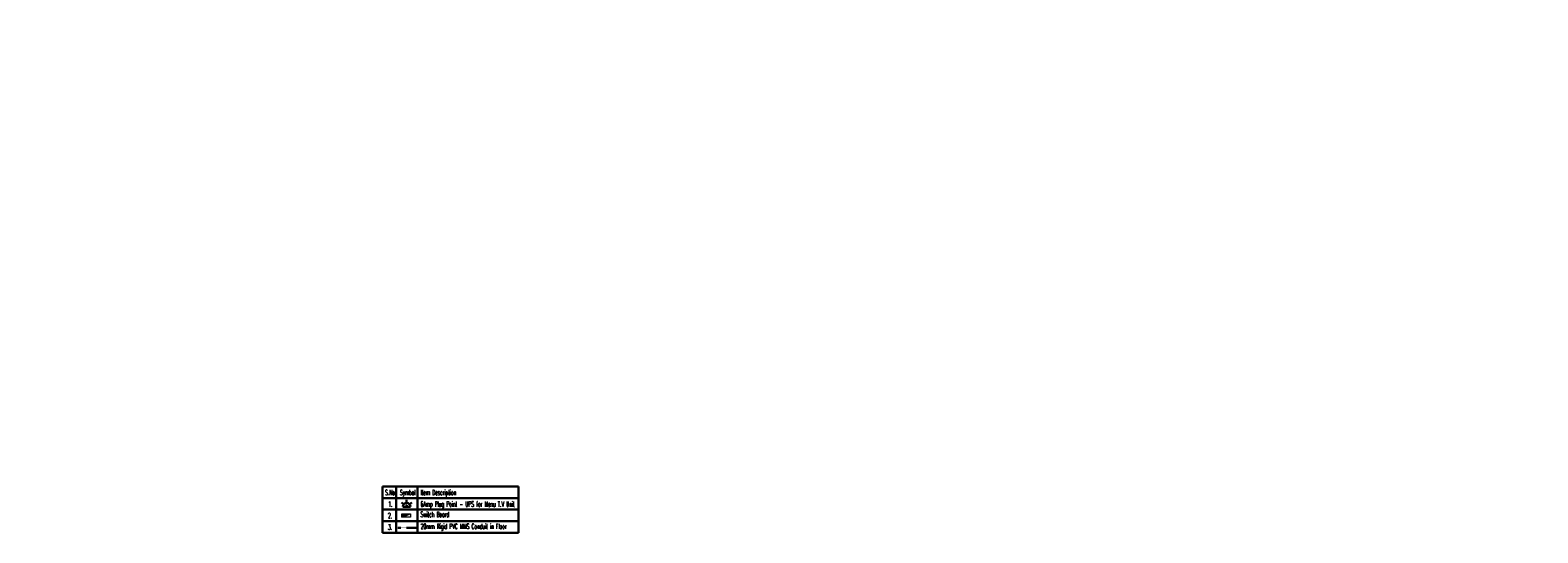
# Model space of a CAD drawing. Header units: millimetres. Extents: x 0 to 2243864, y 0 to 1237228.
# Tile 29 of 30: x 1063385 to 1082758, y 1196773 to 1203233. Entities that reach past the tile are written whole.
import ezdxf

# ---------------------------------------------------------------- set-up
doc = ezdxf.new("R2010")
doc.units = ezdxf.units.MM
doc.header["$LTSCALE"] = 7
doc.linetypes.add('DASHED', pattern=[0.75, 0.5, -0.25])
for name, color, linetype, lineweight in [('6A UPS SOCKET', 5, 'Continuous', 30), ('FLOOR CONDUIT', 1, 'DASHED', 30), ('Format', 7, 'Continuous', 30), ('PP-Electrical_Switchboard', 255, 'Continuous', 0), ('S.B Text', 7, 'Continuous', 13)]:
    doc.layers.add(name, color=color, linetype=linetype, lineweight=lineweight)
doc.layers.add('PD_BASE', color=8, linetype='Continuous')
doc.styles.add('PL-TEXT', font='romans.shx', dxfattribs={"width": 0.5, "height": 10})
doc.styles.get("Standard").update_dxf_attribs({"font": 'arial.ttf'})

# ---------------------------------------------------------------- blocks, each defined once
blk = doc.blocks.new('KJSDU')
at = {"layer": 'PD_BASE', "color": 251, "insert": (1023012, 1203216.2), "char_height": 200, "width": 12375.775, "attachment_point": 1}
blk.add_mtext('\\pi5750.23413;{\\fMicrosoft YaHei UI|b0|i0|c0|p34;\\W0.75;Food Hall\\P\\pi5983.99784;D-21\\P\\pi5779.72089;72.22 m²}', dxfattribs=at)
blk = doc.blocks.new("KJSDVYUU'")
at = {"layer": 'PD_BASE', "color": 251}
blk.add_blockref('KJSDU', (-34942.2, -62972.8), dxfattribs=at)
blk = doc.blocks.new('6A UPS SOCKET')
at = {"layer": '6A UPS SOCKET'}
for p, q in [((-37, 32), (-67, 57)), ((-49, 0), (49, 0)), ((0, 49), (0, 88)), ((37, 32), (67, 57))]:
    blk.add_line(p, q, dxfattribs=at)
blk.add_circle((0, 16), 3.91, dxfattribs=at)
blk.add_arc((0, 0), 48.9, 0, 180, dxfattribs=at)
blk = doc.blocks.new('PP-SWITCH BOARD P')
at = {"layer": 'PP-Electrical_Switchboard', "color": 6}
for p, q in [((0, -114), (83, 114)), ((83, 114), (0, 114)), ((0, 114), (0, -114)), ((83, -114), (83, 114)), ((0, -114), (83, -114))]:
    blk.add_line(p, q, dxfattribs=at)
at = {"layer": 'PP-Electrical_Switchboard', "color": 1, "lineweight": 25, "ltscale": 30}
for p, q in [((83, -40), (42, 1)), ((83, -24), (46, 13)), ((83, -9), (50, 24)), ((83, 7), (54, 35)), ((83, 22), (58, 47)), ((83, 38), (62, 58)), ((83, 53), (66, 70)), ((83, 69), (70, 81)), ((83, 84), (75, 92)), ((83, 100), (79, 104)), ((2, -114), (0, -113)), ((17, -114), (5, -102)), ((33, -114), (9, -90)), ((48, -114), (13, -79)), ((64, -114), (17, -67)), ((79, -114), (21, -56)), ((83, -102), (25, -45)), ((83, -86), (29, -33)), ((83, -71), (33, -22)), ((83, -55), (38, -10))]:
    blk.add_line(p, q, dxfattribs=at)

msp = doc.modelspace()

# ---------------------------------------------------------------- linework, layer by layer
at = {"layer": 'FLOOR CONDUIT', "ltscale": 0.8}
msp.add_line((1068352, 1196837.2), (1068111.6, 1196837.2), dxfattribs=at)
at = {"layer": 'Format'}
for p, q in [((1067912.8, 1197368.9), (1067912.8, 1196773.6)), ((1069661.5, 1197368.9), (1067912.8, 1197368.9)), ((1069661.5, 1197220.1), (1067912.8, 1197220.1)), ((1068088.4, 1197368.9), (1068088.4, 1196773.6)), ((1068364, 1197368.9), (1068364, 1196773.6)), ((1069661.5, 1197368.9), (1069661.5, 1196772.8)), ((1069661.5, 1197071.2), (1067912.8, 1197071.2)), ((1069661.5, 1196922.4), (1067912.8, 1196922.4)), ((1069661.5, 1196773.6), (1067912.8, 1196773.6))]:
    msp.add_line(p, q, dxfattribs=at)

# ---------------------------------------------------------------- block references
at = {"layer": '6A UPS SOCKET', "rotation": 359.9999998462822}
msp.add_blockref('6A UPS SOCKET', (1068222, 1197107.8), dxfattribs=at)
at = {"layer": 'PD_BASE', "color": 251}
msp.add_blockref("KJSDVYUU'", (58569.4, 62972.8), dxfattribs=at)
at = {"layer": 'PP-Electrical_Switchboard', "xscale": -0.5, "yscale": 0.5, "zscale": 0.5, "rotation": 269.9999819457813}
msp.add_blockref('PP-SWITCH BOARD P', (1068217.4, 1196974.4), dxfattribs=at)

# ---------------------------------------------------------------- texts
at = {"layer": 'S.B Text', "lineweight": 25, "char_height": 67.954, "attachment_point": 1, "style": 'PL-TEXT'}
for s, insert, width in [('{\\C7;S.No.}', (1067945.7, 1197325.8), 1953.595), ('{\\C7;Symbol}', (1068137, 1197325.8), 1953.595), ('{\\C7;Item Description}', (1068403, 1197325.8), 1953.595), ('{\\C7;Switch Board}', (1068401.9, 1197044.3), 1953.595), ('{\\C7;6Amp Plug Point - UPS for Menu T.V Unit}', (1068401.9, 1197177), 1953.595), ('\\pi59.81809;{\\C7;2.}', (1067923.2, 1197028.1), 156.849), ('\\pi62.245;{\\C7;1.}', (1067923.2, 1197177), 156.849), ('{\\C7;20mm Rigid PVC MMS Conduit in Floor}', (1068404.2, 1196890.8), 1953.595), ('\\pi59.81809;{\\C7;3.}', (1067923.2, 1196879.3), 156.849)]:
    msp.add_mtext(s, dxfattribs=dict(at, insert=insert, width=width))

doc.saveas('drawing.dxf')
